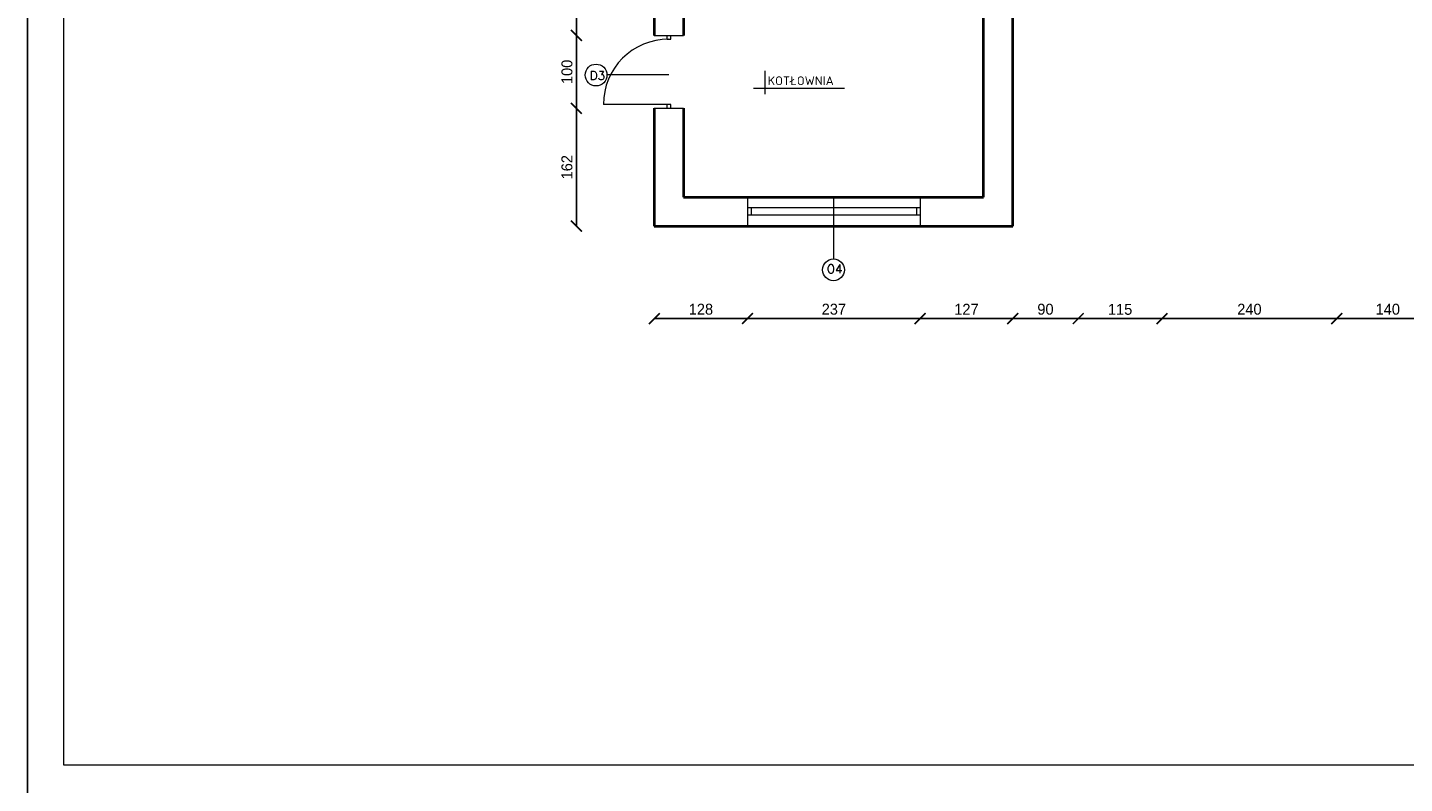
# Model space of a CAD drawing. Header units: millimetres. Extents: x 0 to 152651, y 46550 to 81081.
# Tile 23 of 109: x 124481 to 126371, y 78136 to 79175. Entities that reach past the tile are written whole.
import ezdxf

# ---------------------------------------------------------------- set-up
doc = ezdxf.new("R2010")
doc.units = ezdxf.units.MM
for name, color, linetype, lineweight in [('cienka', 3, 'Continuous', 18), ('gruba', 1, 'Continuous', 40), ('wymiary', 252, 'Continuous', 15)]:
    doc.layers.add(name, color=color, linetype=linetype, lineweight=lineweight)
doc.styles.add('ROMANS1', font='romans.shx', dxfattribs={"height": 15})
doc.styles.get("Standard").update_dxf_attribs({"font": 'GOTHIC.TTF'})
doc.dimstyles.new('secemin', dxfattribs={"dimtxt": 15, "dimasz": 15, "dimexe": 1.25, "dimexo": 0.625, "dimgap": 5, "dimtad": 1, "dimdec": 0, "dimtxsty": 'Standard', "dimblk": 'ARCHTICK', "dimcen": 0, "dimse1": 1, "dimse2": 1, "dimclrt": 256, "dimadec": 0, "dimazin": 0, "dimtfac": 1, "dimtdec": 0, "dimtmove": 0, "dimatfit": 3, "dimfxl": 1, "dimtfillclr": 250, "dimarcsym": 1})

# ---------------------------------------------------------------- blocks, each defined once
blk = doc.blocks.new('_ArchTick')
at = {"color": 0, "linetype": 'ByBlock', "const_width": 0.15}
blk.add_lwpolyline([(-0.5, -0.5), (0.5, 0.5)], dxfattribs=at)
blk = doc.blocks.new('*D1043')
at = {"layer": 'Defpoints', "color": 0, "transparency": 16777216}
for p in [(125341.6, 78817), (125469.6, 78817), (125469.6, 78775.2)]:
    blk.add_point(p, dxfattribs=at)
at = {"layer": 'wymiary', "color": 0, "lineweight": -2, "transparency": 16777216}
blk.add_line((125341.6, 78775.2), (125469.6, 78775.2), dxfattribs=at)
at = {"layer": 'wymiary', "color": 0, "lineweight": -2, "transparency": 16777216, "xscale": 15, "yscale": 15, "zscale": 15, "rotation": 180}
blk.add_blockref('_ArchTick', (125341.6, 78775.2), dxfattribs=at)
at = {"layer": 'wymiary', "color": 0, "lineweight": -2, "transparency": 16777216, "xscale": 15, "yscale": 15, "zscale": 15}
blk.add_blockref('_ArchTick', (125469.6, 78775.2), dxfattribs=at)
at = {"layer": 'wymiary', "transparency": 16777216, "insert": (125405.6, 78788), "char_height": 15, "attachment_point": 5}
blk.add_mtext('128', dxfattribs=at)
blk = doc.blocks.new('*D1044')
at = {"layer": 'Defpoints', "color": 0, "transparency": 16777216}
for p in [(125469.6, 78817), (125706.6, 78817), (125706.6, 78775.2)]:
    blk.add_point(p, dxfattribs=at)
at = {"layer": 'wymiary', "color": 0, "lineweight": -2, "transparency": 16777216}
blk.add_line((125469.6, 78775.2), (125706.6, 78775.2), dxfattribs=at)
at = {"layer": 'wymiary', "color": 0, "lineweight": -2, "transparency": 16777216, "xscale": 15, "yscale": 15, "zscale": 15, "rotation": 180}
blk.add_blockref('_ArchTick', (125469.6, 78775.2), dxfattribs=at)
at = {"layer": 'wymiary', "color": 0, "lineweight": -2, "transparency": 16777216, "xscale": 15, "yscale": 15, "zscale": 15}
blk.add_blockref('_ArchTick', (125706.6, 78775.2), dxfattribs=at)
at = {"layer": 'wymiary', "transparency": 16777216, "insert": (125588.1, 78788), "char_height": 15, "attachment_point": 5}
blk.add_mtext('237', dxfattribs=at)
blk = doc.blocks.new('*D1045')
at = {"layer": 'Defpoints', "color": 0, "transparency": 16777216}
for p in [(125706.6, 78817), (125833.6, 78817), (125833.6, 78775.2)]:
    blk.add_point(p, dxfattribs=at)
at = {"layer": 'wymiary', "color": 0, "lineweight": -2, "transparency": 16777216}
blk.add_line((125706.6, 78775.2), (125833.6, 78775.2), dxfattribs=at)
at = {"layer": 'wymiary', "color": 0, "lineweight": -2, "transparency": 16777216, "xscale": 15, "yscale": 15, "zscale": 15, "rotation": 180}
blk.add_blockref('_ArchTick', (125706.6, 78775.2), dxfattribs=at)
at = {"layer": 'wymiary', "color": 0, "lineweight": -2, "transparency": 16777216, "xscale": 15, "yscale": 15, "zscale": 15}
blk.add_blockref('_ArchTick', (125833.6, 78775.2), dxfattribs=at)
at = {"layer": 'wymiary', "transparency": 16777216, "insert": (125770.1, 78788), "char_height": 15, "attachment_point": 5}
blk.add_mtext('127', dxfattribs=at)
blk = doc.blocks.new('*D1046')
at = {"layer": 'Defpoints', "color": 0, "transparency": 16777216}
for p in [(125923.6, 79157), (125833.6, 78817), (125923.6, 78775.2)]:
    blk.add_point(p, dxfattribs=at)
at = {"layer": 'wymiary', "color": 0, "lineweight": -2, "transparency": 16777216}
blk.add_line((125833.6, 78775.2), (125923.6, 78775.2), dxfattribs=at)
at = {"layer": 'wymiary', "color": 0, "lineweight": -2, "transparency": 16777216, "xscale": 15, "yscale": 15, "zscale": 15, "rotation": 180}
blk.add_blockref('_ArchTick', (125833.6, 78775.2), dxfattribs=at)
at = {"layer": 'wymiary', "color": 0, "lineweight": -2, "transparency": 16777216, "xscale": 15, "yscale": 15, "zscale": 15}
blk.add_blockref('_ArchTick', (125923.6, 78775.2), dxfattribs=at)
at = {"layer": 'wymiary', "transparency": 16777216, "insert": (125878.6, 78788), "char_height": 15, "attachment_point": 5}
blk.add_mtext('90', dxfattribs=at)
blk = doc.blocks.new('*D1047')
at = {"layer": 'Defpoints', "color": 0, "transparency": 16777216}
for p in [(125923.6, 79157), (126038.6, 79157), (126038.6, 78775.2)]:
    blk.add_point(p, dxfattribs=at)
at = {"layer": 'wymiary', "color": 0, "lineweight": -2, "transparency": 16777216}
blk.add_line((125923.6, 78775.2), (126038.6, 78775.2), dxfattribs=at)
at = {"layer": 'wymiary', "color": 0, "lineweight": -2, "transparency": 16777216, "xscale": 15, "yscale": 15, "zscale": 15, "rotation": 180}
blk.add_blockref('_ArchTick', (125923.6, 78775.2), dxfattribs=at)
at = {"layer": 'wymiary', "color": 0, "lineweight": -2, "transparency": 16777216, "xscale": 15, "yscale": 15, "zscale": 15}
blk.add_blockref('_ArchTick', (126038.6, 78775.2), dxfattribs=at)
at = {"layer": 'wymiary', "transparency": 16777216, "insert": (125981.1, 78787.8), "char_height": 15, "attachment_point": 5}
blk.add_mtext('115', dxfattribs=at)
blk = doc.blocks.new('*D1048')
at = {"layer": 'Defpoints', "color": 0, "transparency": 16777216}
for p in [(126038.6, 79157), (126278.6, 79157), (126278.6, 78775.2)]:
    blk.add_point(p, dxfattribs=at)
at = {"layer": 'wymiary', "color": 0, "lineweight": -2, "transparency": 16777216}
blk.add_line((126038.6, 78775.2), (126278.6, 78775.2), dxfattribs=at)
at = {"layer": 'wymiary', "color": 0, "lineweight": -2, "transparency": 16777216, "xscale": 15, "yscale": 15, "zscale": 15, "rotation": 180}
blk.add_blockref('_ArchTick', (126038.6, 78775.2), dxfattribs=at)
at = {"layer": 'wymiary', "color": 0, "lineweight": -2, "transparency": 16777216, "xscale": 15, "yscale": 15, "zscale": 15}
blk.add_blockref('_ArchTick', (126278.6, 78775.2), dxfattribs=at)
at = {"layer": 'wymiary', "transparency": 16777216, "insert": (126158.6, 78788), "char_height": 15, "attachment_point": 5}
blk.add_mtext('240', dxfattribs=at)
blk = doc.blocks.new('*D1049')
at = {"layer": 'Defpoints', "color": 0, "transparency": 16777216}
for p in [(126278.6, 79157), (126418.6, 79157), (126418.6, 78775.2)]:
    blk.add_point(p, dxfattribs=at)
at = {"layer": 'wymiary', "color": 0, "lineweight": -2, "transparency": 16777216}
blk.add_line((126278.6, 78775.2), (126418.6, 78775.2), dxfattribs=at)
at = {"layer": 'wymiary', "color": 0, "lineweight": -2, "transparency": 16777216, "xscale": 15, "yscale": 15, "zscale": 15, "rotation": 180}
blk.add_blockref('_ArchTick', (126278.6, 78775.2), dxfattribs=at)
at = {"layer": 'wymiary', "color": 0, "lineweight": -2, "transparency": 16777216, "xscale": 15, "yscale": 15, "zscale": 15}
blk.add_blockref('_ArchTick', (126418.6, 78775.2), dxfattribs=at)
at = {"layer": 'wymiary', "transparency": 16777216, "insert": (126348.6, 78788), "char_height": 15, "attachment_point": 5}
blk.add_mtext('140', dxfattribs=at)
blk = doc.blocks.new('*D1168')
at = {"layer": 'Defpoints', "color": 0, "transparency": 16777216}
for p in [(125833.6, 79242.2), (127500.8, 79242.2), (125833.6, 78902.2)]:
    blk.add_point(p, dxfattribs=at)
at = {"layer": 'wymiary', "color": 0, "lineweight": -2, "transparency": 16777216}
blk.add_line((127500.8, 78902.2), (127500.8, 79242.2), dxfattribs=at)
at = {"layer": 'wymiary', "color": 0, "lineweight": -2, "transparency": 16777216, "xscale": 15, "yscale": 15, "zscale": 15}
for p, rotation in [((127500.8, 79242.2), 90), ((127500.8, 78902.2), 270)]:
    blk.add_blockref('_ArchTick', p, dxfattribs=dict(at, rotation=rotation))
at = {"layer": 'wymiary', "transparency": 16777216, "insert": (127487.9, 79072.2), "char_height": 15, "attachment_point": 5, "rotation": 90}
blk.add_mtext('340', dxfattribs=at)
blk = doc.blocks.new('*D1178')
at = {"layer": 'Defpoints', "color": 0, "transparency": 16777216}
for p in [(125234.6, 79064.2), (125341.6, 79064.2), (125341.6, 78902.2)]:
    blk.add_point(p, dxfattribs=at)
at = {"layer": 'wymiary', "color": 0, "lineweight": -2, "transparency": 16777216}
blk.add_line((125234.6, 78902.2), (125234.6, 79064.2), dxfattribs=at)
at = {"layer": 'wymiary', "color": 0, "lineweight": -2, "transparency": 16777216, "xscale": 15, "yscale": 15, "zscale": 15}
for p, rotation in [((125234.6, 79064.2), 90), ((125234.6, 78902.2), 270)]:
    blk.add_blockref('_ArchTick', p, dxfattribs=dict(at, rotation=rotation))
at = {"layer": 'wymiary', "transparency": 16777216, "insert": (125221.7, 78983.2), "char_height": 15, "attachment_point": 5, "rotation": 90}
blk.add_mtext('162', dxfattribs=at)
blk = doc.blocks.new('*D1179')
at = {"layer": 'Defpoints', "color": 0, "transparency": 16777216}
for p in [(125234.6, 79164.2), (125341.6, 79164.2), (125341.6, 79064.2)]:
    blk.add_point(p, dxfattribs=at)
at = {"layer": 'wymiary', "color": 0, "lineweight": -2, "transparency": 16777216}
blk.add_line((125234.6, 79064.2), (125234.6, 79164.2), dxfattribs=at)
at = {"layer": 'wymiary', "color": 0, "lineweight": -2, "transparency": 16777216, "xscale": 15, "yscale": 15, "zscale": 15}
for p, rotation in [((125234.6, 79164.2), 90), ((125234.6, 79064.2), 270)]:
    blk.add_blockref('_ArchTick', p, dxfattribs=dict(at, rotation=rotation))
at = {"layer": 'wymiary', "transparency": 16777216, "insert": (125221.7, 79114.2), "char_height": 15, "attachment_point": 5, "rotation": 90}
blk.add_mtext('100', dxfattribs=at)
blk = doc.blocks.new('*D1180')
at = {"layer": 'Defpoints', "color": 0, "transparency": 16777216}
for p in [(125234.6, 79364.2), (125341.6, 79364.2), (125341.6, 79164.2)]:
    blk.add_point(p, dxfattribs=at)
at = {"layer": 'wymiary', "color": 0, "lineweight": -2, "transparency": 16777216}
blk.add_line((125234.6, 79164.2), (125234.6, 79364.2), dxfattribs=at)
at = {"layer": 'wymiary', "color": 0, "lineweight": -2, "transparency": 16777216, "xscale": 15, "yscale": 15, "zscale": 15}
for p, rotation in [((125234.6, 79364.2), 90), ((125234.6, 79164.2), 270)]:
    blk.add_blockref('_ArchTick', p, dxfattribs=dict(at, rotation=rotation))
at = {"layer": 'wymiary', "transparency": 16777216, "insert": (125221.7, 79264.2), "char_height": 15, "attachment_point": 5, "rotation": 90}
blk.add_mtext('200', dxfattribs=at)

msp = doc.modelspace()

# ---------------------------------------------------------------- linework, layer by layer
at = {"layer": 'cienka'}
for p, q in [((124481.116, 78111.419), (124481.116, 81081.419)), ((124481.116, 81081.419), (124481.116, 78111.419)), ((124531.116, 78161.419), (124531.116, 81031.419)), ((125341.632, 79164.21), (125381.632, 79164.21)), ((125359.132, 79159.21), (125359.132, 79164.21)), ((125359.132, 79159.21), (125364.132, 79159.21)), ((125364.132, 79159.21), (125364.132, 79164.21)), ((125493.595, 79083.668), (125493.595, 79115.668)), ((125276.632, 79110.591), (125361.632, 79110.591)), ((125477.595, 79091.668), (125602.721, 79091.668)), ((125361.632, 79069.21), (125271.632, 79069.21)), ((125341.632, 79064.21), (125381.632, 79064.21)), ((125364.132, 79069.21), (125359.132, 79069.21)), ((125359.132, 79064.21), (125359.132, 79069.21)), ((125364.132, 79064.21), (125364.132, 79069.21)), ((125469.632, 78942.21), (125469.632, 78902.21)), ((125587.632, 78942.21), (125587.632, 78857.21)), ((125706.632, 78942.21), (125706.632, 78902.21)), ((125706.632, 78927.21), (125469.632, 78927.21)), ((125474.632, 78927.21), (125474.632, 78917.21)), ((125701.632, 78927.21), (125701.632, 78917.21)), ((125706.632, 78917.21), (125469.632, 78917.21)), ((128631.116, 78161.419), (124531.116, 78161.419))]:
    msp.add_line(p, q, dxfattribs=at)
for centre in [(125261.65, 79109.861), (125587.632, 78842.21)]:
    msp.add_circle(centre, 15, dxfattribs=at)
msp.add_arc((125361.632, 79069.21), 90, 90, 180, dxfattribs=at)
at = {"layer": 'gruba'}
for p, q in [((125341.632, 80394.21), (125341.632, 79164.21)), ((125381.632, 79242.21), (125381.632, 79164.21)), ((125793.632, 78942.21), (125793.632, 79242.21)), ((125833.632, 78902.21), (125833.632, 79242.21)), ((125341.632, 79064.21), (125341.632, 78947.21)), ((125381.632, 79064.21), (125381.632, 78942.21)), ((125341.632, 78947.21), (125341.632, 78902.21)), ((125381.632, 78942.21), (125793.632, 78942.21)), ((125341.632, 78902.21), (125833.632, 78902.21))]:
    msp.add_line(p, q, dxfattribs=at)

# ---------------------------------------------------------------- texts
at = {"layer": 'cienka', "char_height": 12, "width": 362.40331, "attachment_point": 1, "style": 'ROMANS1'}
for s, insert in [('D3', (125252.947, 79115.105)), ('KOTŁOWNIA', (125497.149, 79108.037)), ('O4', (125578.498, 78849.501))]:
    msp.add_mtext(s, dxfattribs=dict(at, insert=insert))

# ---------------------------------------------------------------- dimensions: what is measured, and where the dimension line sits
at = {"layer": 'wymiary'}
for base, p1, p2, picture, middle in [((125234.55, 79364.21), (125341.632, 79164.21), (125341.632, 79364.21), '*D1180', (125221.673, 79264.21)), ((125234.55, 79164.21), (125341.632, 79064.21), (125341.632, 79164.21), '*D1179', (125221.673, 79114.21))]:
    dim = msp.add_linear_dim(base=base, p1=p1, p2=p2, angle=90, dimstyle='secemin', override={"dimtmove": 1}, dxfattribs=at)
    dim.commit()
    dim.dimension.update_dxf_attribs({"geometry": picture, "text_midpoint": middle})
for base, p1, p2, picture, middle in [((127500.805, 79242.21), (125833.632, 78902.21), (125833.632, 79242.21), '*D1168', (127487.928, 79072.21)), ((125234.55, 79064.21), (125341.632, 78902.21), (125341.632, 79064.21), '*D1178', (125221.673, 78983.21))]:
    dim = msp.add_linear_dim(base=base, p1=p1, p2=p2, angle=90, dimstyle='secemin', dxfattribs=at)
    dim.commit()
    dim.dimension.update_dxf_attribs({"geometry": picture, "text_midpoint": middle})
for base, p1, p2, picture, middle in [((125923.632, 78775.16), (125833.632, 78817.026), (125923.632, 79157.026), '*D1046', (125878.632, 78788.037)), ((126038.632, 78775.16), (125923.632, 79157.026), (126038.632, 79157.026), '*D1047', (125981.132, 78787.848)), ((126278.632, 78775.16), (126038.632, 79157.026), (126278.632, 79157.026), '*D1048', (126158.632, 78788.037)), ((126418.632, 78775.16), (126278.632, 79157.026), (126418.632, 79157.026), '*D1049', (126348.632, 78788.037)), ((125706.632, 78775.16), (125469.632, 78817.026), (125706.632, 78817.026), '*D1044', (125588.132, 78788.037)), ((125833.632, 78775.16), (125706.632, 78817.026), (125833.632, 78817.026), '*D1045', (125770.132, 78788.037))]:
    dim = msp.add_linear_dim(base=base, p1=p1, p2=p2, dimstyle='secemin', override={"dimtmove": 1}, dxfattribs=at)
    dim.commit()
    dim.dimension.update_dxf_attribs({"geometry": picture, "text_midpoint": middle})
dim = msp.add_linear_dim(base=(125469.632, 78775.16), p1=(125341.632, 78817.026), p2=(125469.632, 78817.026), dimstyle='secemin', dxfattribs=at)
dim.commit()
dim.dimension.update_dxf_attribs({"geometry": '*D1043', "text_midpoint": (125405.632, 78788.037)})

doc.saveas('drawing.dxf')
